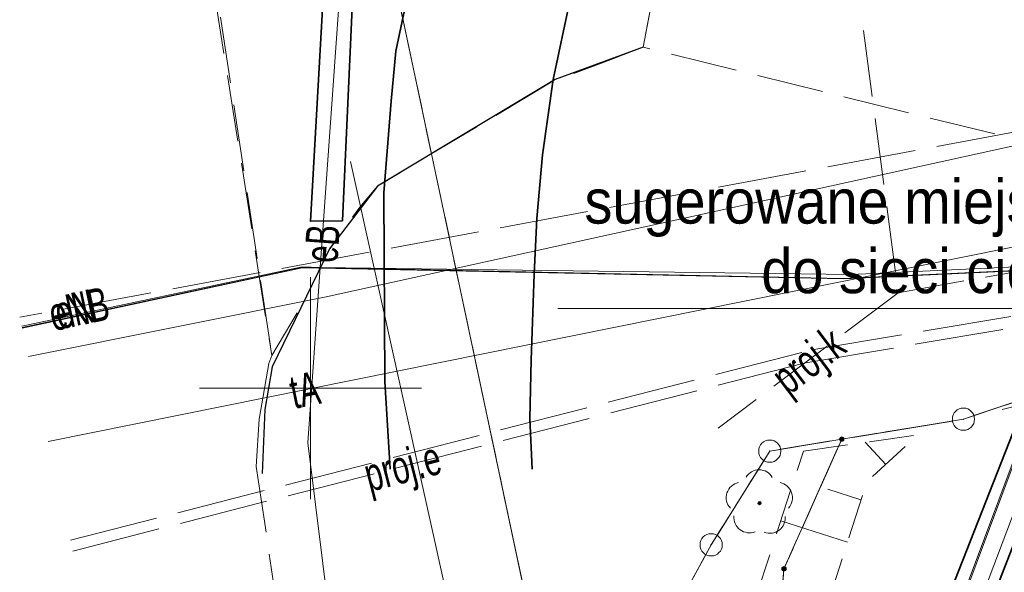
# Model space of a CAD drawing. Header units: metres. Extents: x 6567444 to 13135881, y 5574237 to 11149086.
# Tile 45 of 191: x 6567793 to 6567816, y 5574546 to 5574558. Entities that reach past the tile are written whole.
import ezdxf
from ezdxf.enums import TextEntityAlignment as Align

# ---------------------------------------------------------------- set-up
doc = ezdxf.new("R2010")
doc.units = ezdxf.units.M
for name, pattern in [('L_0_03', [1, 0.5, -0.5]), ('L_0_04', [1.5, 1, -0.5]), ('L_0_06', [2, 1.5, -0.5]), ('L_2_50', [2.5, 2, -0.5])]:
    doc.linetypes.add(name, pattern=pattern)
for name, color, linetype, lineweight in [('EGB_DzialkaEwidencyjna', 7, 'Continuous', 18), ('EGB_Klasouzytek', 92, 'Continuous', 18), ('EGB_KonturUzytkuGruntowego', 92, 'Continuous', 18), ('EGB_PunktGraniczny', 7, 'Continuous', 18), ('GES_PrzewodElektroenergetyczny', 1, 'Continuous', 18), ('GES_PrzewodElektroenergetyczny_Projektowany', 7, 'Continuous', 18), ('GES_PrzewodKanalizacyjny_Projektowany', 7, 'Continuous', 18), ('GES_PrzewodTelekomunikacyjny', 30, 'Continuous', 18), ('GES_PrzewodWodociagowy', 5, 'Continuous', 18), ('GES_UrzadzeniaTowarzyszczaceLiniowe', 7, 'Continuous', 18), ('KR_ObiektKarto', 7, 'Continuous', 18), ('OT_Komunikacja', 7, 'Continuous', 18), ('OT_Ogrodzenia', 7, 'Continuous', 18), ('OT_Skarpa', 7, 'Continuous', 18), ('OT_ZagospodarowanieTerenu_P', 7, 'Continuous', 18), ('PARSI', 7, 'Continuous', 20)]:
    doc.layers.add(name, color=color, linetype=linetype, lineweight=lineweight)
doc.layers.add('FORMA - Arch 01 - 820-G Rysunki Obrazki', color=7, linetype='Continuous')
doc.styles.get("Standard").update_dxf_attribs({"font": 'arial.ttf'})
doc.styles.add('STYL_AUTOMATYCZNY_4', font='arial.ttf', dxfattribs={"width": 0.7})

# ---------------------------------------------------------------- blocks, each defined once
blk = doc.blocks.new('L_0_02_2')
at = {"color": 0}
blk.add_point((0, 0), dxfattribs=at)
blk = doc.blocks.new('L_0_02_1')
at = {"color": 0}
blk.add_point((0, 0), dxfattribs=at)
blk = doc.blocks.new('EGPG_N')
at = {"linetype": 'Continuous', "lineweight": 13}
blk.add_hatch(color=0, dxfattribs=at).paths.add_polyline_path([(0, -0.1, 1), (0, 0.1, 1)])
at = {"color": 0, "linetype": 'Continuous', "lineweight": 13}
blk.add_circle((0, 0), 0.1, dxfattribs=at)
blk = doc.blocks.new('EGPG_S')
at = {"color": 0, "linetype": 'Continuous', "lineweight": 18}
blk.add_circle((0, 0), 0.5, dxfattribs=at)
blk = doc.blocks.new('other_OTZL')
at = {"linetype": 'Continuous', "lineweight": 18}
blk.add_hatch(color=0, dxfattribs=at).paths.add_polyline_path([(0, -0.072, 1), (0, 0.072, 1)])
at = {"color": 0, "linetype": 'Continuous', "lineweight": 18}
blk.add_circle((0, 0), 0.0721, dxfattribs=at)
for centre, radius, start, end in [((-0.02, 0.82), 0.68, 29.5388, 149.6209), ((-0.8, 0.24), 0.7, 101.6336, 222.6141), ((0.78, 0.24), 0.7, 318.5035, 78.3664), ((-0.46, -0.64), 0.7, 175.1009, 291.5014), ((0.46, -0.66), 0.7, 249.444, 4.8991)]:
    blk.add_arc(centre, radius, start, end, dxfattribs=at)
blk = doc.blocks.new('mzsk')
at = {"layer": 'PARSI', "color": 0}
for p, q in [((0, -5), (0, 5)), ((5, 0), (-5, 0))]:
    blk.add_line(p, q, dxfattribs=at)
blk = doc.blocks.new('_MDCP')
at = {"layer": 'EGB_DzialkaEwidencyjna', "linetype": 'Continuous', "lineweight": 18}
for p, q in [((6567799.496, 5574570.502), (6567805.778, 5574540.875)), ((6567805.778, 5574540.875), (6567799.496, 5574570.502)), ((6567814.937, 5574549.38), (6567819.573, 5574550.94)), ((6567819.573, 5574550.94), (6567814.937, 5574549.38)), ((6567812.207, 5574548.891), (6567814.453, 5574549.259)), ((6567814.453, 5574549.259), (6567812.207, 5574548.891)), ((6567811.713, 5574548.809), (6567810.587, 5574548.621)), ((6567810.762, 5574546.158), (6567811.858, 5574548.622)), ((6567810.207, 5574548.368), (6567809.153, 5574546.682)), ((6567808.9, 5574546.251), (6567805.95, 5574540.849))]:
    blk.add_line(p, q, dxfattribs=at)
at = {"layer": 'EGB_DzialkaEwidencyjna', "linetype": 'CONTINUOUS', "lineweight": 18}
for p, q in [((6567810.34, 5574548.58), (6567811.96, 5574548.85)), ((6567811.96, 5574548.85), (6567810.66, 5574545.93)), ((6567809.02, 5574546.47), (6567810.34, 5574548.58)), ((6567805.83, 5574540.63), (6567809.02, 5574546.47)), ((6567810.66, 5574545.93), (6567809.64, 5574533.63)), ((6567812.91, 5574512.76), (6567805.83, 5574540.63)), ((6567809.64, 5574533.63), (6567812.91, 5574512.76))]:
    blk.add_line(p, q, dxfattribs=at)
at = {"layer": 'EGB_Klasouzytek', "lineweight": 18}
for points in [[(6567808.43, 5574567.42), (6567810.41, 5574567.57), (6567821.43, 5574569.65), (6567844.36, 5574573.98), (6567848.19, 5574557.83), (6567841.64, 5574556.2), (6567819.81, 5574551.02), (6567814.7, 5574549.3), (6567811.96, 5574548.85), (6567810.34, 5574548.58), (6567809.02, 5574546.47), (6567805.83, 5574540.63), (6567799.496, 5574570.502)], [(6567799.496, 5574570.502), (6567805.83, 5574540.63), (6567812.91, 5574512.76), (6567813.39, 5574510.85), (6567815.07, 5574503.11), (6567824.54, 5574464.39), (6567837.97, 5574408.39), (6567843.288, 5574339.737)], [(6567843.288, 5574339.738), (6567840.22, 5574379.37), (6567837.97, 5574408.39), (6567824.54, 5574464.39), (6567815.07, 5574503.11), (6567813.39, 5574510.85), (6567812.91, 5574512.76), (6567809.64, 5574533.63), (6567810.66, 5574545.93), (6567811.96, 5574548.85), (6567814.7, 5574549.3), (6567819.81, 5574551.02), (6567841.64, 5574556.2), (6567848.19, 5574557.83), (6567849.51, 5574552.26), (6567830.11, 5574547.72), (6567829, 5574518.49), (6567851.37, 5574441.53), (6567857.95, 5574413.39), (6567862.49, 5574380.1), (6567864.17, 5574367.81), (6567869.98, 5574345.11), (6567862.17, 5574342.99), (6567862.141, 5574342.197)]]:
    blk.add_lwpolyline(points, dxfattribs=at)
blk.add_lwpolyline([(6567809.64, 5574533.63), (6567812.91, 5574512.76), (6567805.83, 5574540.63), (6567809.02, 5574546.47), (6567810.34, 5574548.58), (6567811.96, 5574548.85), (6567810.66, 5574545.93)], close=True, dxfattribs=at)
at = {"layer": 'EGB_KonturUzytkuGruntowego', "linetype": 'L_0_03', "lineweight": 18}
for points in [[(6567944.099, 5574577.571), (6567942.63, 5574577.28), (6567937.22, 5574576.21), (6567870.09, 5574563.29), (6567848.19, 5574557.83), (6567841.64, 5574556.2), (6567819.81, 5574551.02), (6567814.7, 5574549.3), (6567811.96, 5574548.85), (6567810.34, 5574548.58), (6567809.02, 5574546.47), (6567805.83, 5574540.63), (6567799.496, 5574570.502)], [(6567799.496, 5574570.502), (6567805.83, 5574540.63), (6567812.91, 5574512.76), (6567813.39, 5574510.85), (6567815.07, 5574503.11), (6567824.54, 5574464.39), (6567837.97, 5574408.39), (6567840.22, 5574379.37), (6567843.288, 5574339.738)], [(6567843.288, 5574339.738), (6567840.22, 5574379.37), (6567837.97, 5574408.39), (6567824.54, 5574464.39), (6567815.07, 5574503.11), (6567813.39, 5574510.85), (6567812.91, 5574512.76), (6567809.64, 5574533.63), (6567810.66, 5574545.93), (6567811.96, 5574548.85), (6567814.7, 5574549.3), (6567819.81, 5574551.02), (6567841.64, 5574556.2), (6567848.19, 5574557.83), (6567849.51, 5574552.26), (6567830.11, 5574547.72), (6567829, 5574518.49), (6567851.37, 5574441.53), (6567857.95, 5574413.39), (6567862.49, 5574380.1), (6567864.17, 5574367.81), (6567869.98, 5574345.11), (6567862.17, 5574342.99), (6567862.141, 5574342.197)]]:
    blk.add_lwpolyline(points, dxfattribs=at)
at = {"layer": 'EGB_KonturUzytkuGruntowego', "linetype": 'L_0_03', "lineweight": 18, "flags": 128}
blk.add_lwpolyline([(6567812.91, 5574512.76), (6567805.83, 5574540.63), (6567809.02, 5574546.47), (6567810.34, 5574548.58), (6567811.96, 5574548.85), (6567810.66, 5574545.93), (6567809.64, 5574533.63)], close=True, dxfattribs=at)
at = {"layer": 'EGB_PunktGraniczny'}
for p in [(6567814.7, 5574549.3), (6567811.96, 5574548.85), (6567810.34, 5574548.58), (6567809.02, 5574546.47), (6567810.66, 5574545.93)]:
    blk.add_point(p, dxfattribs=at)
at = {"layer": 'GES_PrzewodElektroenergetyczny', "color": 1, "linetype": 'Continuous', "lineweight": 18}
for points in [[(6567943.254, 5574582.239), (6567909.127, 5574576.204), (6567889.67, 5574572.763), (6567874.092, 5574569.903), (6567866.549, 5574568.127), (6567863.2, 5574565.721), (6567847.979, 5574563.389), (6567834.386, 5574560.54), (6567829.197, 5574557.801), (6567825.396, 5574554.557), (6567825.286, 5574554.465), (6567823.983, 5574553.351), (6567823.887, 5574553.328), (6567823.56, 5574553.266), (6567822.367, 5574553.026), (6567822.149, 5574553.016), (6567821.707, 5574552.996), (6567817.963, 5574552.826), (6567817.484, 5574552.804), (6567812.181, 5574552.562), (6567800.221, 5574552.715), (6567799.811, 5574552.733), (6567793.499, 5574551.393)], [(6567821.689, 5574574.676), (6567824.614, 5574569.975), (6567824.749, 5574569.163), (6567824.869, 5574568.446), (6567824.96, 5574567.901), (6567826.159, 5574560.699), (6567824.503, 5574558.716), (6567818.43, 5574554.059), (6567817.963, 5574552.826), (6567817.933, 5574552.746), (6567810.864, 5574534.061), (6567809.989, 5574533.009), (6567809.88, 5574530.991), (6567810.579, 5574524.841), (6567813.857, 5574512.476), (6567813.279, 5574511.663)], [(6567821.689, 5574574.676), (6567824.614, 5574569.975), (6567824.749, 5574569.163), (6567824.869, 5574568.446), (6567824.96, 5574567.901), (6567826.159, 5574560.699), (6567824.503, 5574558.716), (6567818.43, 5574554.059), (6567817.963, 5574552.826), (6567817.933, 5574552.746), (6567810.864, 5574534.061), (6567809.989, 5574533.009), (6567809.88, 5574530.991), (6567810.579, 5574524.841), (6567813.857, 5574512.476), (6567813.369, 5574511.714)], [(6567800.692, 5574519.783), (6567802.691, 5574520.352), (6567810.825, 5574522.717), (6567810.186, 5574524.89), (6567809.445, 5574530.757), (6567809.707, 5574533.18), (6567810.517, 5574534.255), (6567811.265, 5574536.072), (6567818.154, 5574554.51), (6567823.868, 5574558.864), (6567825.744, 5574560.817), (6567824.722, 5574567.97), (6567816.288, 5574566.225), (6567812.943, 5574566.807), (6567806.543, 5574571.827)], [(6567806.525, 5574571.824), (6567812.913, 5574566.813), (6567816.258, 5574566.232), (6567824.701, 5574567.978), (6567824.712, 5574567.844), (6567825.715, 5574560.823), (6567823.839, 5574558.871), (6567818.124, 5574554.515), (6567817.484, 5574552.804), (6567817.454, 5574552.724), (6567811.233, 5574536.077), (6567810.486, 5574534.259), (6567809.675, 5574533.185), (6567809.413, 5574530.761), (6567810.153, 5574524.894), (6567810.792, 5574522.721), (6567810.901, 5574522.304), (6567813.402, 5574512.663), (6567813.006, 5574512.003), (6567811.262, 5574510.689), (6567805.592, 5574509.535), (6567805.478, 5574509.512)], [(6567793.655, 5574550.711), (6567800.35, 5574552.06), (6567829.97, 5574558.57), (6567842.31, 5574561.39), (6567850.66, 5574562.54), (6567860.88, 5574565.16), (6567864.36, 5574564.78), (6567874.76, 5574567.79), (6567876.7, 5574569.8), (6567879.43, 5574570.97), (6567880.48, 5574571.46), (6567881.27, 5574571.67)], [(6567793.654, 5574550.715), (6567800.35, 5574552.06), (6567829.97, 5574558.57), (6567842.31, 5574561.39), (6567850.66, 5574562.54), (6567860.88, 5574565.16), (6567864.36, 5574564.78), (6567874.76, 5574567.79), (6567876.7, 5574569.8), (6567879.43, 5574570.97)], [(6567799.244, 5574570.454), (6567799.692, 5574568.074), (6567801.195, 5574566.414), (6567800.221, 5574552.715), (6567799.94, 5574548.764), (6567802.143, 5574531.01), (6567802.165, 5574529.946)], [(6567793.506, 5574551.362), (6567799.783, 5574552.712), (6567800.221, 5574552.715), (6567811.977, 5574552.47), (6567815.866, 5574552.65), (6567817.454, 5574552.724), (6567817.933, 5574552.746), (6567821.573, 5574552.914), (6567821.696, 5574552.936), (6567822.149, 5574553.016), (6567823.56, 5574553.266), (6567823.887, 5574553.328), (6567825.286, 5574554.465), (6567825.396, 5574554.557), (6567829.332, 5574557.775), (6567834.269, 5574560.409), (6567848.172, 5574563.348), (6567863.152, 5574565.67), (6567866.512, 5574567.994), (6567866.79, 5574568.09)], [(6567866.79, 5574568.09), (6567866.542, 5574567.987), (6567863.181, 5574565.664), (6567848.2, 5574563.341), (6567834.297, 5574560.402), (6567829.361, 5574557.768), (6567823.918, 5574553.318), (6567821.603, 5574552.908), (6567815.896, 5574552.644), (6567812.008, 5574552.464), (6567799.814, 5574552.707), (6567793.509, 5574551.351)]]:
    blk.add_lwpolyline(points, dxfattribs=at)
at = {"layer": 'GES_PrzewodElektroenergetyczny_Projektowany', "color": 1, "linetype": 'L_2_50', "lineweight": 18}
for points in [[(6567943.412, 5574581.367), (6567943.17, 5574581.32), (6567913.09, 5574576.12), (6567888.01, 5574572.01), (6567877.14, 5574569.91), (6567875.36, 5574567.7), (6567875.01, 5574566.91), (6567863.39, 5574564.59), (6567846.75, 5574561.93), (6567839.02, 5574560.65), (6567829.79, 5574558.45), (6567816.07, 5574555.81), (6567793.454, 5574551.595)], [(6567794.596, 5574546.571), (6567811.33, 5574550.87), (6567831.53, 5574554.27), (6567833.28, 5574552.46), (6567870.97, 5574561.28), (6567904.99, 5574569.24), (6567915.75, 5574572.57), (6567937.99, 5574577.71), (6567943.858, 5574578.905)], [(6567794.652, 5574546.329), (6567811.15, 5574550.57), (6567831.45, 5574554), (6567833.2, 5574552.19), (6567855.24, 5574557.35), (6567855.74, 5574555.77)]]:
    blk.add_lwpolyline(points, dxfattribs=at)
at = {"layer": 'GES_PrzewodKanalizacyjny_Projektowany', "color": 36, "linetype": 'L_0_06', "lineweight": 18, "flags": 128}
for points in [[(6567804.15, 5574570.77), (6567811.72, 5574563.55), (6567813.23, 5574552.15)], [(6567813.23, 5574552.15), (6567816.09, 5574552.66), (6567819.98, 5574554.19)], [(6567813.23, 5574552.15), (6567809.18, 5574549.1)]]:
    blk.add_lwpolyline(points, dxfattribs=at)
at = {"layer": 'GES_PrzewodTelekomunikacyjny', "color": 30, "linetype": 'Continuous', "lineweight": 18}
blk.add_lwpolyline([(6567794.091, 5574548.795), (6567819.6, 5574553.938)], dxfattribs=at)
at = {"layer": 'GES_PrzewodWodociagowy', "color": 5, "linetype": 'Continuous', "lineweight": 18}
blk.add_lwpolyline([(6567796.519, 5574538.121), (6567804.263, 5574539.943), (6567800.902, 5574555.105)], dxfattribs=at)
at = {"layer": 'GES_UrzadzeniaTowarzyszczaceLiniowe', "color": 7, "linetype": 'Continuous', "lineweight": 35, "flags": 128}
for points in [[(6567800.703, 5574566.257), (6567801.281, 5574566.192), (6567800.718, 5574553.771), (6567799.998, 5574553.761), (6567800.703, 5574566.257)], [(6567817.887, 5574554.281), (6567818.737, 5574553.963), (6567811.773, 5574536.053), (6567810.875, 5574536.418), (6567817.887, 5574554.281)]]:
    blk.add_lwpolyline(points, dxfattribs=at)
at = {"layer": 'KR_ObiektKarto', "linetype": 'Continuous', "lineweight": 18, "flags": 128}
for points in [[(6567812.949, 5574548.276), (6567812.486, 5574548.779)], [(6567812.393, 5574547.484), (6567811.646, 5574547.723)], [(6567812.089, 5574546.532), (6567810.589, 5574547.012)]]:
    blk.add_lwpolyline(points, dxfattribs=at)
at = {"layer": 'OT_Komunikacja', "color": 7, "linetype": 'L_0_06', "lineweight": 18}
for points in [[(6567870.69, 5574567.61), (6567854.92, 5574563.97), (6567850.42, 5574563.07), (6567847.84, 5574562.43), (6567842.08, 5574560.99), (6567840.14, 5574560.43), (6567838.28, 5574559.74), (6567836.48, 5574558.91), (6567834.74, 5574557.88), (6567833.15, 5574556.73), (6567831.64, 5574555.37), (6567830.23, 5574553.94), (6567829, 5574552.37), (6567807.49, 5574557.68), (6567808.795, 5574564.52), (6567812.22, 5574565.02), (6567813.716, 5574565.299), (6567818.846, 5574566.258), (6567831.918, 5574568.701), (6567838.5, 5574569.98), (6567852.66, 5574572.75), (6567861.62, 5574574.56), (6567874.02, 5574577.02)], [(6567795.319, 5574569.716), (6567796.473, 5574568.245), (6567799.129, 5574550.738), (6567799.06, 5574550.553), (6567798.843, 5574549.3), (6567798.778, 5574548.237), (6567799.488, 5574543.471), (6567801.098, 5574531.285), (6567802.839, 5574519.644), (6567804.604, 5574509.432), (6567805.918, 5574503.198), (6567807.719, 5574495.774)]]:
    blk.add_lwpolyline(points, dxfattribs=at)
at = {"layer": 'OT_Komunikacja', "color": 7, "linetype": 'Continuous', "lineweight": 35}
for points in [[(6567811.301, 5574572.722), (6567807.991, 5574565.795), (6567807.478, 5574564.413), (6567806.994, 5574563.095), (6567806.53, 5574561.526), (6567806.095, 5574560.083), (6567805.847, 5574558.766), (6567805.463, 5574556.949), (6567805.22, 5574555.258), (6567805.097, 5574553.819), (6567805.035, 5574552.568), (6567804.966, 5574550.629), (6567804.936, 5574549.317), (6567804.988, 5574548.171)], [(6567806.529, 5574571.825), (6567806.02, 5574570.833), (6567804.94, 5574568.506), (6567804.304, 5574566.935), (6567803.625, 5574565.051), (6567802.979, 5574563.043), (6567802.477, 5574560.723), (6567802.145, 5574558.657), (6567801.924, 5574557.591), (6567801.813, 5574556.464), (6567801.652, 5574554.4), (6567801.675, 5574550.15), (6567801.796, 5574548.176)]]:
    blk.add_lwpolyline(points, dxfattribs=at)
at = {"layer": 'OT_Komunikacja', "color": 7, "linetype": 'L_0_06', "lineweight": 18, "flags": 128}
blk.add_lwpolyline([(6567805.939, 5574564.346), (6567807.362, 5574564.349), (6567808.388, 5574564.453), (6567808.795, 5574564.52), (6567807.49, 5574557.68), (6567806.608, 5574557.341), (6567805.461, 5574556.916), (6567801.51, 5574554.55), (6567801.11, 5574554.08), (6567800.43, 5574553.14), (6567799.875, 5574551.995), (6567799.129, 5574550.738), (6567796.323, 5574568.462), (6567796.88, 5574567.923), (6567797.336, 5574567.552), (6567798.348, 5574566.843), (6567799.642, 5574566.125), (6567800.372, 5574565.78), (6567801.148, 5574565.477), (6567802.211, 5574565.106), (6567803.578, 5574564.734), (6567804.64, 5574564.498)], close=True, dxfattribs=at)
at = {"layer": 'OT_Komunikacja', "color": 7, "linetype": 'Continuous', "lineweight": 25, "flags": 128}
blk.add_lwpolyline([(6567807.49, 5574557.68), (6567805.508, 5574556.949), (6567803.78, 5574555.92), (6567801.51, 5574554.55), (6567800.43, 5574553.14), (6567799.14, 5574550.48), (6567798.97, 5574549.52), (6567798.909, 5574548.074)], dxfattribs=at)
at = {"layer": 'OT_Ogrodzenia', "linetype": 'CONTINUOUS', "lineweight": 18}
blk.add_line((6567815.57, 5574549.52), (6567818.78, 5574550.32), dxfattribs=at)
at = {"layer": 'OT_Skarpa', "color": 7, "linetype": 'L_0_04', "lineweight": 18, "flags": 128}
blk.add_lwpolyline([(6567811.1, 5574548.58), (6567813.68, 5574548.95), (6567812.52, 5574547.88), (6567810.52, 5574541.63), (6567809.79, 5574532.92), (6567810.95, 5574526.47), (6567813.31, 5574512.61), (6567809.91, 5574526.19), (6567808.64, 5574532.86), (6567808.92, 5574541.89)], close=True, dxfattribs=at)
at = {"layer": 'EGB_DzialkaEwidencyjna', "linetype": 'Continuous', "xscale": 0.5, "yscale": 0.5, "zscale": 0.5}
for name, p, rotation in [('L_0_02_2', (6567814.7, 5574549.3), 189.33), ('L_0_02_1', (6567814.7, 5574549.3), 18.6), ('L_0_02_2', (6567814.7, 5574549.3), 18.6), ('L_0_02_1', (6567814.7, 5574549.3), 189.33), ('L_0_02_2', (6567811.96, 5574548.85), 246), ('L_0_02_1', (6567811.96, 5574548.85), 9.33), ('L_0_02_2', (6567811.96, 5574548.85), 189.46), ('L_0_02_1', (6567811.96, 5574548.85), 246), ('L_0_02_2', (6567811.96, 5574548.85), 9.33), ('L_0_02_1', (6567811.96, 5574548.85), 189.46), ('L_0_02_2', (6567810.34, 5574548.58), 237.97), ('L_0_02_1', (6567810.34, 5574548.58), 9.459999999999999), ('L_0_02_2', (6567810.34, 5574548.58), 9.459999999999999), ('L_0_02_1', (6567810.34, 5574548.58), 237.97), ('L_0_02_2', (6567809.02, 5574546.47), 241.36), ('L_0_02_1', (6567809.02, 5574546.47), 57.97), ('L_0_02_2', (6567809.02, 5574546.47), 57.97), ('L_0_02_1', (6567809.02, 5574546.47), 241.36), ('L_0_02_2', (6567810.66, 5574545.93), 265.26), ('L_0_02_1', (6567810.66, 5574545.93), 66), ('L_0_02_2', (6567810.66, 5574545.93), 66), ('L_0_02_1', (6567810.66, 5574545.93), 265.26)]:
    blk.add_blockref(name, p, dxfattribs=dict(at, rotation=rotation))
at = {"layer": 'EGB_PunktGraniczny', "linetype": 'Continuous', "xscale": 0.5, "yscale": 0.5, "zscale": 0.5}
for name, p in [('EGPG_S', (6567814.7, 5574549.3)), ('EGPG_S', (6567810.34, 5574548.58)), ('EGPG_N', (6567811.96, 5574548.85)), ('EGPG_S', (6567809.02, 5574546.47)), ('EGPG_N', (6567810.66, 5574545.93))]:
    blk.add_blockref(name, p, dxfattribs=at)
at = {"layer": 'OT_ZagospodarowanieTerenu_P', "color": 96, "linetype": 'Continuous', "xscale": 0.5, "yscale": 0.5, "zscale": 0.5}
blk.add_blockref('other_OTZL', (6567810.11, 5574547.41), dxfattribs=at)
at = {"layer": 'PARSI', "xscale": 0.5, "yscale": 0.5, "zscale": 0.5, "rotation": 1.16962990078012e-09}
blk.add_blockref('mzsk', (6567800, 5574550), dxfattribs=at)
at = {"layer": 'GES_PrzewodElektroenergetyczny', "color": 1, "lineweight": 15, "width": 0.66}
for s, rotation, p in [('eB', -274.1, (6567800.26, 5574553.257)), ('eNB', 12.1, (6567794.787, 5574551.786)), ('eN', 12.1, (6567794.692, 5574551.777))]:
    blk.add_text(s, height=0.75, rotation=rotation, dxfattribs=at).set_placement(p, align=Align.MIDDLE_CENTER)
at = {"layer": 'GES_PrzewodElektroenergetyczny_Projektowany', "color": 1, "lineweight": 15, "width": 0.66}
blk.add_text('proj.e', height=0.75, rotation=-345.6, dxfattribs=at).set_placement((6567802.071, 5574548.237), align=Align.MIDDLE_CENTER)
at = {"layer": 'GES_PrzewodKanalizacyjny_Projektowany', "color": 36, "lineweight": 15, "width": 0.66}
blk.add_text('proj.k', height=0.75, rotation=-323, dxfattribs=at).set_placement((6567811.205, 5574550.625), align=Align.MIDDLE_CENTER)
at = {"layer": 'GES_PrzewodTelekomunikacyjny', "color": 30, "lineweight": 15, "width": 0.66}
blk.add_text('tA', height=0.75, rotation=-348.6, dxfattribs=at).set_placement((6567799.871, 5574549.961), align=Align.MIDDLE_CENTER)
blk = doc.blocks.new('PR1183 Chorzów Metalowców V09_TT')
at = {"layer": 'FORMA - Arch 01 - 820-G Rysunki Obrazki', "color": 7, "linetype": 'Continuous', "lineweight": 13}
blk.add_line((6567822.619, 5574550.542), (6567805.567, 5574550.542), dxfattribs=at)
at = {"layer": 'FORMA - Arch 01 - 820-G Rysunki Obrazki', "color": 7, "linetype": 'Continuous', "lineweight": 13, "insert": (6567822.169, 5574550.587), "char_height": 1, "attachment_point": 9, "rotation": 0, "line_spacing_factor": 0.940384, "style": 'STYL_AUTOMATYCZNY_4'}
blk.add_mtext('\\A1;{\\pqr;\\fArial|b0|i0|c238|p0;\\W0.900000;sugerowane miejsce wpięcia \\P\\pqr;\\fArial|b0|i0|c238|p0;\\W0.900000;do sieci ciepłowniczej}', dxfattribs=at)
blk = doc.blocks.new('GE.I.6640.1.468.2024_MDCP_dodatkowe pomiary_12.03.2026')
at = {"layer": 'EGB_DzialkaEwidencyjna', "linetype": 'Continuous', "lineweight": 18}
for p, q in [((6567799.496, 5574570.502), (6567805.778, 5574540.875)), ((6567805.778, 5574540.875), (6567799.496, 5574570.502)), ((6567814.937, 5574549.38), (6567819.573, 5574550.94)), ((6567819.573, 5574550.94), (6567814.937, 5574549.38)), ((6567812.207, 5574548.891), (6567814.453, 5574549.259)), ((6567814.453, 5574549.259), (6567812.207, 5574548.891)), ((6567811.713, 5574548.809), (6567810.587, 5574548.621)), ((6567810.762, 5574546.158), (6567811.858, 5574548.622)), ((6567810.207, 5574548.368), (6567809.153, 5574546.682)), ((6567808.9, 5574546.251), (6567805.95, 5574540.849))]:
    blk.add_line(p, q, dxfattribs=at)
at = {"layer": 'EGB_DzialkaEwidencyjna', "linetype": 'CONTINUOUS', "lineweight": 18}
for p, q in [((6567810.34, 5574548.58), (6567811.96, 5574548.85)), ((6567811.96, 5574548.85), (6567810.66, 5574545.93)), ((6567809.02, 5574546.47), (6567810.34, 5574548.58)), ((6567805.83, 5574540.63), (6567809.02, 5574546.47)), ((6567810.66, 5574545.93), (6567809.64, 5574533.63)), ((6567812.91, 5574512.76), (6567805.83, 5574540.63)), ((6567809.64, 5574533.63), (6567812.91, 5574512.76))]:
    blk.add_line(p, q, dxfattribs=at)
at = {"layer": 'EGB_Klasouzytek', "lineweight": 18}
for points in [[(6567808.43, 5574567.42), (6567810.41, 5574567.57), (6567821.43, 5574569.65), (6567844.36, 5574573.98), (6567848.19, 5574557.83), (6567841.64, 5574556.2), (6567819.81, 5574551.02), (6567814.7, 5574549.3), (6567811.96, 5574548.85), (6567810.34, 5574548.58), (6567809.02, 5574546.47), (6567805.83, 5574540.63), (6567799.496, 5574570.502)], [(6567799.496, 5574570.502), (6567805.83, 5574540.63), (6567812.91, 5574512.76), (6567813.39, 5574510.85), (6567815.07, 5574503.11), (6567824.54, 5574464.39), (6567837.97, 5574408.39), (6567843.288, 5574339.737)], [(6567843.288, 5574339.738), (6567840.22, 5574379.37), (6567837.97, 5574408.39), (6567824.54, 5574464.39), (6567815.07, 5574503.11), (6567813.39, 5574510.85), (6567812.91, 5574512.76), (6567809.64, 5574533.63), (6567810.66, 5574545.93), (6567811.96, 5574548.85), (6567814.7, 5574549.3), (6567819.81, 5574551.02), (6567841.64, 5574556.2), (6567848.19, 5574557.83), (6567849.51, 5574552.26), (6567830.11, 5574547.72), (6567829, 5574518.49), (6567851.37, 5574441.53), (6567857.95, 5574413.39), (6567862.49, 5574380.1), (6567864.17, 5574367.81), (6567869.98, 5574345.11), (6567862.17, 5574342.99), (6567862.141, 5574342.197)]]:
    blk.add_lwpolyline(points, dxfattribs=at)
blk.add_lwpolyline([(6567809.64, 5574533.63), (6567812.91, 5574512.76), (6567805.83, 5574540.63), (6567809.02, 5574546.47), (6567810.34, 5574548.58), (6567811.96, 5574548.85), (6567810.66, 5574545.93)], close=True, dxfattribs=at)
at = {"layer": 'EGB_KonturUzytkuGruntowego', "linetype": 'L_0_03', "lineweight": 18}
for points in [[(6567944.099, 5574577.571), (6567942.63, 5574577.28), (6567937.22, 5574576.21), (6567870.09, 5574563.29), (6567848.19, 5574557.83), (6567841.64, 5574556.2), (6567819.81, 5574551.02), (6567814.7, 5574549.3), (6567811.96, 5574548.85), (6567810.34, 5574548.58), (6567809.02, 5574546.47), (6567805.83, 5574540.63), (6567799.496, 5574570.502)], [(6567799.496, 5574570.502), (6567805.83, 5574540.63), (6567812.91, 5574512.76), (6567813.39, 5574510.85), (6567815.07, 5574503.11), (6567824.54, 5574464.39), (6567837.97, 5574408.39), (6567840.22, 5574379.37), (6567843.288, 5574339.738)], [(6567843.288, 5574339.738), (6567840.22, 5574379.37), (6567837.97, 5574408.39), (6567824.54, 5574464.39), (6567815.07, 5574503.11), (6567813.39, 5574510.85), (6567812.91, 5574512.76), (6567809.64, 5574533.63), (6567810.66, 5574545.93), (6567811.96, 5574548.85), (6567814.7, 5574549.3), (6567819.81, 5574551.02), (6567841.64, 5574556.2), (6567848.19, 5574557.83), (6567849.51, 5574552.26), (6567830.11, 5574547.72), (6567829, 5574518.49), (6567851.37, 5574441.53), (6567857.95, 5574413.39), (6567862.49, 5574380.1), (6567864.17, 5574367.81), (6567869.98, 5574345.11), (6567862.17, 5574342.99), (6567862.141, 5574342.197)]]:
    blk.add_lwpolyline(points, dxfattribs=at)
at = {"layer": 'EGB_KonturUzytkuGruntowego', "linetype": 'L_0_03', "lineweight": 18, "flags": 128}
blk.add_lwpolyline([(6567812.91, 5574512.76), (6567805.83, 5574540.63), (6567809.02, 5574546.47), (6567810.34, 5574548.58), (6567811.96, 5574548.85), (6567810.66, 5574545.93), (6567809.64, 5574533.63)], close=True, dxfattribs=at)
at = {"layer": 'EGB_PunktGraniczny'}
for p in [(6567814.7, 5574549.3), (6567811.96, 5574548.85), (6567810.34, 5574548.58), (6567809.02, 5574546.47), (6567810.66, 5574545.93)]:
    blk.add_point(p, dxfattribs=at)
at = {"layer": 'GES_PrzewodElektroenergetyczny', "color": 1, "linetype": 'Continuous', "lineweight": 18}
for points in [[(6567943.254, 5574582.239), (6567909.127, 5574576.204), (6567889.67, 5574572.763), (6567874.092, 5574569.903), (6567866.549, 5574568.127), (6567863.2, 5574565.721), (6567847.979, 5574563.389), (6567834.386, 5574560.54), (6567829.197, 5574557.801), (6567825.396, 5574554.557), (6567825.286, 5574554.465), (6567823.983, 5574553.351), (6567823.887, 5574553.328), (6567823.56, 5574553.266), (6567822.367, 5574553.026), (6567822.149, 5574553.016), (6567821.707, 5574552.996), (6567817.963, 5574552.826), (6567817.484, 5574552.804), (6567812.181, 5574552.562), (6567800.221, 5574552.715), (6567799.811, 5574552.733), (6567793.499, 5574551.393)], [(6567821.689, 5574574.676), (6567824.614, 5574569.975), (6567824.749, 5574569.163), (6567824.869, 5574568.446), (6567824.96, 5574567.901), (6567826.159, 5574560.699), (6567824.503, 5574558.716), (6567818.43, 5574554.059), (6567817.963, 5574552.826), (6567817.933, 5574552.746), (6567810.864, 5574534.061), (6567809.989, 5574533.009), (6567809.88, 5574530.991), (6567810.579, 5574524.841), (6567813.857, 5574512.476), (6567813.279, 5574511.663)], [(6567821.689, 5574574.676), (6567824.614, 5574569.975), (6567824.749, 5574569.163), (6567824.869, 5574568.446), (6567824.96, 5574567.901), (6567826.159, 5574560.699), (6567824.503, 5574558.716), (6567818.43, 5574554.059), (6567817.963, 5574552.826), (6567817.933, 5574552.746), (6567810.864, 5574534.061), (6567809.989, 5574533.009), (6567809.88, 5574530.991), (6567810.579, 5574524.841), (6567813.857, 5574512.476), (6567813.369, 5574511.714)], [(6567800.692, 5574519.783), (6567802.691, 5574520.352), (6567810.825, 5574522.717), (6567810.186, 5574524.89), (6567809.445, 5574530.757), (6567809.707, 5574533.18), (6567810.517, 5574534.255), (6567811.265, 5574536.072), (6567818.154, 5574554.51), (6567823.868, 5574558.864), (6567825.744, 5574560.817), (6567824.722, 5574567.97), (6567816.288, 5574566.225), (6567812.943, 5574566.807), (6567806.543, 5574571.827)], [(6567806.525, 5574571.824), (6567812.913, 5574566.813), (6567816.258, 5574566.232), (6567824.701, 5574567.978), (6567824.712, 5574567.844), (6567825.715, 5574560.823), (6567823.839, 5574558.871), (6567818.124, 5574554.515), (6567817.484, 5574552.804), (6567817.454, 5574552.724), (6567811.233, 5574536.077), (6567810.486, 5574534.259), (6567809.675, 5574533.185), (6567809.413, 5574530.761), (6567810.153, 5574524.894), (6567810.792, 5574522.721), (6567810.901, 5574522.304), (6567813.402, 5574512.663), (6567813.006, 5574512.003), (6567811.262, 5574510.689), (6567805.592, 5574509.535), (6567805.478, 5574509.512)], [(6567793.655, 5574550.711), (6567800.35, 5574552.06), (6567829.97, 5574558.57), (6567842.31, 5574561.39), (6567850.66, 5574562.54), (6567860.88, 5574565.16), (6567864.36, 5574564.78), (6567874.76, 5574567.79), (6567876.7, 5574569.8), (6567879.43, 5574570.97), (6567880.48, 5574571.46), (6567881.27, 5574571.67)], [(6567793.654, 5574550.715), (6567800.35, 5574552.06), (6567829.97, 5574558.57), (6567842.31, 5574561.39), (6567850.66, 5574562.54), (6567860.88, 5574565.16), (6567864.36, 5574564.78), (6567874.76, 5574567.79), (6567876.7, 5574569.8), (6567879.43, 5574570.97)], [(6567799.244, 5574570.454), (6567799.692, 5574568.074), (6567801.195, 5574566.414), (6567800.221, 5574552.715), (6567799.94, 5574548.764), (6567802.143, 5574531.01), (6567802.165, 5574529.946)], [(6567793.506, 5574551.362), (6567799.783, 5574552.712), (6567800.221, 5574552.715), (6567811.977, 5574552.47), (6567815.866, 5574552.65), (6567817.454, 5574552.724), (6567817.933, 5574552.746), (6567821.573, 5574552.914), (6567821.696, 5574552.936), (6567822.149, 5574553.016), (6567823.56, 5574553.266), (6567823.887, 5574553.328), (6567825.286, 5574554.465), (6567825.396, 5574554.557), (6567829.332, 5574557.775), (6567834.269, 5574560.409), (6567848.172, 5574563.348), (6567863.152, 5574565.67), (6567866.512, 5574567.994), (6567866.79, 5574568.09)], [(6567866.79, 5574568.09), (6567866.542, 5574567.987), (6567863.181, 5574565.664), (6567848.2, 5574563.341), (6567834.297, 5574560.402), (6567829.361, 5574557.768), (6567823.918, 5574553.318), (6567821.603, 5574552.908), (6567815.896, 5574552.644), (6567812.008, 5574552.464), (6567799.814, 5574552.707), (6567793.509, 5574551.351)]]:
    blk.add_lwpolyline(points, dxfattribs=at)
at = {"layer": 'GES_PrzewodElektroenergetyczny_Projektowany', "color": 1, "linetype": 'L_2_50', "lineweight": 18}
for points in [[(6567943.412, 5574581.367), (6567943.17, 5574581.32), (6567913.09, 5574576.12), (6567888.01, 5574572.01), (6567877.14, 5574569.91), (6567875.36, 5574567.7), (6567875.01, 5574566.91), (6567863.39, 5574564.59), (6567846.75, 5574561.93), (6567839.02, 5574560.65), (6567829.79, 5574558.45), (6567816.07, 5574555.81), (6567793.454, 5574551.595)], [(6567794.596, 5574546.571), (6567811.33, 5574550.87), (6567831.53, 5574554.27), (6567833.28, 5574552.46), (6567870.97, 5574561.28), (6567904.99, 5574569.24), (6567915.75, 5574572.57), (6567937.99, 5574577.71), (6567943.858, 5574578.905)], [(6567794.652, 5574546.329), (6567811.15, 5574550.57), (6567831.45, 5574554), (6567833.2, 5574552.19), (6567855.24, 5574557.35), (6567855.74, 5574555.77)]]:
    blk.add_lwpolyline(points, dxfattribs=at)
at = {"layer": 'GES_PrzewodKanalizacyjny_Projektowany', "color": 36, "linetype": 'L_0_06', "lineweight": 18, "flags": 128}
for points in [[(6567804.15, 5574570.77), (6567811.72, 5574563.55), (6567813.23, 5574552.15)], [(6567813.23, 5574552.15), (6567816.09, 5574552.66), (6567819.98, 5574554.19)], [(6567813.23, 5574552.15), (6567809.18, 5574549.1)]]:
    blk.add_lwpolyline(points, dxfattribs=at)
at = {"layer": 'GES_PrzewodTelekomunikacyjny', "color": 30, "linetype": 'Continuous', "lineweight": 18}
blk.add_lwpolyline([(6567794.091, 5574548.795), (6567819.6, 5574553.938)], dxfattribs=at)
at = {"layer": 'GES_PrzewodWodociagowy', "color": 5, "linetype": 'Continuous', "lineweight": 18}
blk.add_lwpolyline([(6567796.519, 5574538.121), (6567804.263, 5574539.943), (6567800.902, 5574555.105)], dxfattribs=at)
at = {"layer": 'GES_UrzadzeniaTowarzyszczaceLiniowe', "color": 7, "linetype": 'Continuous', "lineweight": 35, "flags": 128}
for points in [[(6567800.703, 5574566.257), (6567801.281, 5574566.192), (6567800.718, 5574553.771), (6567799.998, 5574553.761), (6567800.703, 5574566.257)], [(6567817.887, 5574554.281), (6567818.737, 5574553.963), (6567811.773, 5574536.053), (6567810.875, 5574536.418), (6567817.887, 5574554.281)]]:
    blk.add_lwpolyline(points, dxfattribs=at)
at = {"layer": 'KR_ObiektKarto', "linetype": 'Continuous', "lineweight": 18, "flags": 128}
for points in [[(6567812.949, 5574548.276), (6567812.486, 5574548.779)], [(6567812.393, 5574547.484), (6567811.646, 5574547.723)], [(6567812.089, 5574546.532), (6567810.589, 5574547.012)]]:
    blk.add_lwpolyline(points, dxfattribs=at)
at = {"layer": 'OT_Komunikacja', "color": 7, "linetype": 'L_0_06', "lineweight": 18}
for points in [[(6567870.69, 5574567.61), (6567854.92, 5574563.97), (6567850.42, 5574563.07), (6567847.84, 5574562.43), (6567842.08, 5574560.99), (6567840.14, 5574560.43), (6567838.28, 5574559.74), (6567836.48, 5574558.91), (6567834.74, 5574557.88), (6567833.15, 5574556.73), (6567831.64, 5574555.37), (6567830.23, 5574553.94), (6567829, 5574552.37), (6567807.49, 5574557.68), (6567808.795, 5574564.52), (6567812.22, 5574565.02), (6567813.716, 5574565.299), (6567818.846, 5574566.258), (6567831.918, 5574568.701), (6567838.5, 5574569.98), (6567852.66, 5574572.75), (6567861.62, 5574574.56), (6567874.02, 5574577.02)], [(6567795.319, 5574569.716), (6567796.473, 5574568.245), (6567799.129, 5574550.738), (6567799.06, 5574550.553), (6567798.843, 5574549.3), (6567798.778, 5574548.237), (6567799.488, 5574543.471), (6567801.098, 5574531.285), (6567802.839, 5574519.644), (6567804.604, 5574509.432), (6567805.918, 5574503.198), (6567807.719, 5574495.774)]]:
    blk.add_lwpolyline(points, dxfattribs=at)
at = {"layer": 'OT_Komunikacja', "color": 7, "linetype": 'Continuous', "lineweight": 35}
for points in [[(6567811.301, 5574572.722), (6567807.991, 5574565.795), (6567807.478, 5574564.413), (6567806.994, 5574563.095), (6567806.53, 5574561.526), (6567806.095, 5574560.083), (6567805.847, 5574558.766), (6567805.463, 5574556.949), (6567805.22, 5574555.258), (6567805.097, 5574553.819), (6567805.035, 5574552.568), (6567804.966, 5574550.629), (6567804.936, 5574549.317), (6567804.988, 5574548.171)], [(6567806.529, 5574571.825), (6567806.02, 5574570.833), (6567804.94, 5574568.506), (6567804.304, 5574566.935), (6567803.625, 5574565.051), (6567802.979, 5574563.043), (6567802.477, 5574560.723), (6567802.145, 5574558.657), (6567801.924, 5574557.591), (6567801.813, 5574556.464), (6567801.652, 5574554.4), (6567801.675, 5574550.15), (6567801.796, 5574548.176)]]:
    blk.add_lwpolyline(points, dxfattribs=at)
at = {"layer": 'OT_Komunikacja', "color": 7, "linetype": 'L_0_06', "lineweight": 18, "flags": 128}
blk.add_lwpolyline([(6567805.939, 5574564.346), (6567807.362, 5574564.349), (6567808.388, 5574564.453), (6567808.795, 5574564.52), (6567807.49, 5574557.68), (6567806.608, 5574557.341), (6567805.461, 5574556.916), (6567801.51, 5574554.55), (6567801.11, 5574554.08), (6567800.43, 5574553.14), (6567799.875, 5574551.995), (6567799.129, 5574550.738), (6567796.323, 5574568.462), (6567796.88, 5574567.923), (6567797.336, 5574567.552), (6567798.348, 5574566.843), (6567799.642, 5574566.125), (6567800.372, 5574565.78), (6567801.148, 5574565.477), (6567802.211, 5574565.106), (6567803.578, 5574564.734), (6567804.64, 5574564.498)], close=True, dxfattribs=at)
at = {"layer": 'OT_Komunikacja', "color": 7, "linetype": 'Continuous', "lineweight": 25, "flags": 128}
blk.add_lwpolyline([(6567807.49, 5574557.68), (6567805.508, 5574556.949), (6567803.78, 5574555.92), (6567801.51, 5574554.55), (6567800.43, 5574553.14), (6567799.14, 5574550.48), (6567798.97, 5574549.52), (6567798.909, 5574548.074)], dxfattribs=at)
at = {"layer": 'OT_Ogrodzenia', "linetype": 'CONTINUOUS', "lineweight": 18}
blk.add_line((6567815.57, 5574549.52), (6567818.78, 5574550.32), dxfattribs=at)
at = {"layer": 'OT_Skarpa', "color": 7, "linetype": 'L_0_04', "lineweight": 18, "flags": 128}
blk.add_lwpolyline([(6567811.1, 5574548.58), (6567813.68, 5574548.95), (6567812.52, 5574547.88), (6567810.52, 5574541.63), (6567809.79, 5574532.92), (6567810.95, 5574526.47), (6567813.31, 5574512.61), (6567809.91, 5574526.19), (6567808.64, 5574532.86), (6567808.92, 5574541.89)], close=True, dxfattribs=at)
at = {"layer": 'EGB_DzialkaEwidencyjna', "linetype": 'Continuous', "xscale": 0.5, "yscale": 0.5, "zscale": 0.5}
for name, p, rotation in [('L_0_02_2', (6567814.7, 5574549.3), 189.33), ('L_0_02_1', (6567814.7, 5574549.3), 18.6), ('L_0_02_2', (6567814.7, 5574549.3), 18.6), ('L_0_02_1', (6567814.7, 5574549.3), 189.33), ('L_0_02_2', (6567811.96, 5574548.85), 246), ('L_0_02_1', (6567811.96, 5574548.85), 9.33), ('L_0_02_2', (6567811.96, 5574548.85), 189.46), ('L_0_02_1', (6567811.96, 5574548.85), 246), ('L_0_02_2', (6567811.96, 5574548.85), 9.33), ('L_0_02_1', (6567811.96, 5574548.85), 189.46), ('L_0_02_2', (6567810.34, 5574548.58), 237.97), ('L_0_02_1', (6567810.34, 5574548.58), 9.459999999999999), ('L_0_02_2', (6567810.34, 5574548.58), 9.459999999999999), ('L_0_02_1', (6567810.34, 5574548.58), 237.97), ('L_0_02_2', (6567809.02, 5574546.47), 241.36), ('L_0_02_1', (6567809.02, 5574546.47), 57.97), ('L_0_02_2', (6567809.02, 5574546.47), 57.97), ('L_0_02_1', (6567809.02, 5574546.47), 241.36), ('L_0_02_2', (6567810.66, 5574545.93), 265.26), ('L_0_02_1', (6567810.66, 5574545.93), 66), ('L_0_02_2', (6567810.66, 5574545.93), 66), ('L_0_02_1', (6567810.66, 5574545.93), 265.26)]:
    blk.add_blockref(name, p, dxfattribs=dict(at, rotation=rotation))
at = {"layer": 'EGB_PunktGraniczny', "linetype": 'Continuous', "xscale": 0.5, "yscale": 0.5, "zscale": 0.5}
for name, p in [('EGPG_S', (6567814.7, 5574549.3)), ('EGPG_S', (6567810.34, 5574548.58)), ('EGPG_N', (6567811.96, 5574548.85)), ('EGPG_S', (6567809.02, 5574546.47)), ('EGPG_N', (6567810.66, 5574545.93))]:
    blk.add_blockref(name, p, dxfattribs=at)
at = {"layer": 'OT_ZagospodarowanieTerenu_P', "color": 96, "linetype": 'Continuous', "xscale": 0.5, "yscale": 0.5, "zscale": 0.5}
blk.add_blockref('other_OTZL', (6567810.11, 5574547.41), dxfattribs=at)
at = {"layer": 'PARSI', "xscale": 0.5, "yscale": 0.5, "zscale": 0.5, "rotation": 1.16962990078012e-09}
blk.add_blockref('mzsk', (6567800, 5574550), dxfattribs=at)
at = {"layer": 'GES_PrzewodElektroenergetyczny', "color": 1, "lineweight": 15, "width": 0.66}
for s, rotation, p in [('eB', -274.1, (6567800.26, 5574553.257)), ('eNB', 12.1, (6567794.787, 5574551.786)), ('eN', 12.1, (6567794.692, 5574551.777))]:
    blk.add_text(s, height=0.75, rotation=rotation, dxfattribs=at).set_placement(p, align=Align.MIDDLE_CENTER)
at = {"layer": 'GES_PrzewodElektroenergetyczny_Projektowany', "color": 1, "lineweight": 15, "width": 0.66}
blk.add_text('proj.e', height=0.75, rotation=-345.6, dxfattribs=at).set_placement((6567802.071, 5574548.237), align=Align.MIDDLE_CENTER)
at = {"layer": 'GES_PrzewodKanalizacyjny_Projektowany', "color": 36, "lineweight": 15, "width": 0.66}
blk.add_text('proj.k', height=0.75, rotation=-323, dxfattribs=at).set_placement((6567811.205, 5574550.625), align=Align.MIDDLE_CENTER)
at = {"layer": 'GES_PrzewodTelekomunikacyjny', "color": 30, "lineweight": 15, "width": 0.66}
blk.add_text('tA', height=0.75, rotation=-348.6, dxfattribs=at).set_placement((6567799.871, 5574549.961), align=Align.MIDDLE_CENTER)

msp = doc.modelspace()

# ---------------------------------------------------------------- block references
at = {"layer": 'Defpoints'}
msp.add_blockref('GE.I.6640.1.468.2024_MDCP_dodatkowe pomiary_12.03.2026', (0, 0), dxfattribs=at)

# ---------------------------------------------------------------- next in the draw order: block references
msp.add_blockref('PR1183 Chorzów Metalowców V09_TT', (0, 1.25))

# ---------------------------------------------------------------- next in the draw order: block references
msp.add_blockref('_MDCP', (0, 0))

doc.saveas('drawing.dxf')
